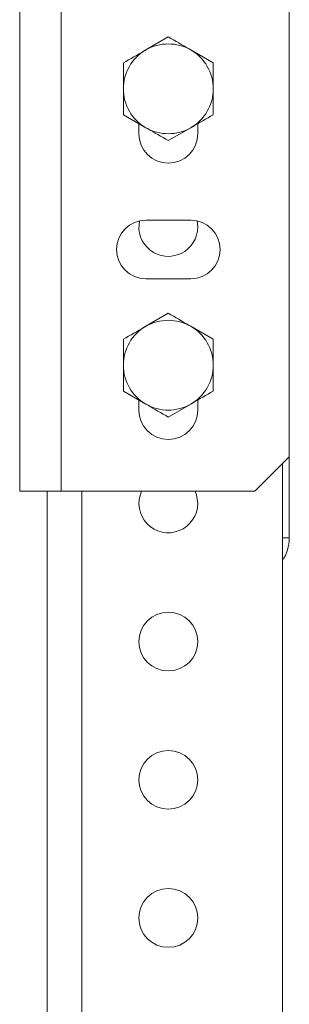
# Model space of a CAD drawing. Header units: millimetres. Extents: x 15 to 1486, y -3131 to -190.
# Tile 38 of 83: x 1404 to 1443, y -2325 to -2182. Entities that reach past the tile are written whole.
import ezdxf

# ---------------------------------------------------------------- set-up
doc = ezdxf.new("R2010")
doc.units = ezdxf.units.MM

msp = doc.modelspace()

# ---------------------------------------------------------------- linework, layer by layer
at = {"color": 7, "linetype": 'Continuous', "lineweight": 15}
for p, q in [((1404.29, -2120.39), (1404.29, -2250.39)), ((1410.29, -2120.39), (1410.29, -2250.39)), ((1443.29, -2125.39), (1443.29, -2245.39)), ((1425.79, -2184.63), (1422.54, -2186.51)), ((1432.29, -2188.38), (1429.04, -2186.51)), ((1419.29, -2195.89), (1422.54, -2197.77)), ((1421.54, -2198.64), (1421.54, -2197.19)), ((1430.04, -2197.19), (1430.04, -2198.64)), ((1425.79, -2199.64), (1429.04, -2197.77)), ((1422.54, -2211.14), (1429.04, -2211.14)), ((1430.04, -2212.14), (1429.95, -2211.23)), ((1429.04, -2219.64), (1422.54, -2219.64)), ((1425.79, -2224.63), (1422.54, -2226.51)), ((1432.29, -2228.38), (1429.04, -2226.51)), ((1419.29, -2235.89), (1422.54, -2237.77)), ((1421.54, -2238.64), (1421.54, -2237.19)), ((1430.04, -2237.19), (1430.04, -2238.64)), ((1425.79, -2239.64), (1429.04, -2237.77)), ((1438.29, -2250.39), (1443.29, -2245.39)), ((1443.29, -2245.39), (1443.29, -2257.14)), ((1442.29, -2246.39), (1442.29, -2582.14)), ((1404.29, -2250.39), (1410.29, -2250.39)), ((1408.29, -2250.39), (1408.29, -2551.15)), ((1410.29, -2250.39), (1438.29, -2250.39))]:
    msp.add_line(p, q, dxfattribs=at)
at = {"color": 8, "linetype": 'Continuous', "lineweight": 15}
for p, q in [((1413.29, -2250.39), (1413.29, -2582.14)), ((1442.29, -2257.14), (1443.29, -2257.14))]:
    msp.add_line(p, q, dxfattribs=at)
at = {"color": 7, "linetype": 'Continuous', "lineweight": 15, "flags": 128}
msp.add_lwpolyline([(1430.04, -2252.14), (1429.85, -2250.88), (1429.67, -2250.39)], dxfattribs=at)
at = {"color": 7, "linetype": 'Continuous', "lineweight": 15}
for centre in [(1425.79, -2272.14), (1425.79, -2292.14), (1425.79, -2312.14)]:
    msp.add_circle(centre, 4.25, dxfattribs=at)
for centre, radius, start, end in [((1425.79, -2192.14), 6.5, 60, 120), ((1425.79, -2192.14), 6.5, 120, 180), ((1425.79, -2192.14), 6.5, 0, 60), ((1425.79, -2192.14), 6.5, 180, 240), ((1425.79, -2192.14), 6.5, 300, 0), ((1425.79, -2198.64), 4.25, 180, 0), ((1425.79, -2192.14), 6.5, 240, 300), ((1422.54, -2215.39), 4.25, 90, 270), ((1425.79, -2212.14), 4.25, 167.7333, 0), ((1429.04, -2215.39), 4.25, 270, 90), ((1425.79, -2232.14), 6.5, 60, 120), ((1425.79, -2232.14), 6.5, 120, 180), ((1425.79, -2232.14), 6.5, 0, 60), ((1425.79, -2232.14), 6.5, 180, 240), ((1425.79, -2232.14), 6.5, 300, 0), ((1425.79, -2238.64), 4.25, 180, 0), ((1425.79, -2232.14), 6.5, 240, 300), ((1425.79, -2252.14), 4.25, 155.6843, 0), ((1437.29, -2257.14), 6, 326.4427, 0)]:
    msp.add_arc(centre, radius, start, end, dxfattribs=at)
for points, knots in [([(1429.04, -2186.51), (1428.97, -2186.46), (1427.87, -2185.83), (1426.79, -2185.21), (1425.79, -2184.63)], [0, 0, 0, 0, 0.070215, 1, 1, 1, 1]), ([(1422.54, -2186.51), (1422.47, -2186.55), (1421.37, -2187.18), (1420.29, -2187.81), (1419.29, -2188.38)], [0, 0, 0, 0, 0.070215, 1, 1, 1, 1]), ([(1419.29, -2188.38), (1419.29, -2188.66), (1419.29, -2189.88), (1419.29, -2191.15), (1419.29, -2192.14)], [0, 0, 0, 0, 0.223713, 1, 1, 1, 1]), ([(1432.29, -2192.14), (1432.29, -2191.15), (1432.29, -2189.88), (1432.29, -2188.66), (1432.29, -2188.38)], [0, 0, 0, 0, 0.776287, 1, 1, 1, 1]), ([(1419.29, -2192.14), (1419.29, -2192.44), (1419.29, -2193.71), (1419.29, -2194.95), (1419.29, -2195.89)], [0, 0, 0, 0, 0.241851, 1, 1, 1, 1]), ([(1432.29, -2195.89), (1432.29, -2194.95), (1432.29, -2193.71), (1432.29, -2192.44), (1432.29, -2192.14)], [0, 0, 0, 0, 0.758149, 1, 1, 1, 1]), ([(1429.04, -2197.77), (1429.12, -2197.72), (1430.22, -2197.09), (1431.29, -2196.47), (1432.29, -2195.89)], [0, 0, 0, 0, 0.070215, 1, 1, 1, 1]), ([(1422.54, -2197.77), (1422.62, -2197.81), (1423.72, -2198.44), (1424.79, -2199.06), (1425.79, -2199.64)], [0, 0, 0, 0, 0.0702148, 1, 1, 1, 1]), ([(1429.04, -2226.51), (1428.97, -2226.46), (1427.87, -2225.83), (1426.79, -2225.21), (1425.79, -2224.63)], [0, 0, 0, 0, 0.070215, 1, 1, 1, 1]), ([(1422.54, -2226.51), (1422.47, -2226.55), (1421.37, -2227.18), (1420.29, -2227.81), (1419.29, -2228.38)], [0, 0, 0, 0, 0.070215, 1, 1, 1, 1]), ([(1419.29, -2228.38), (1419.29, -2228.66), (1419.29, -2229.88), (1419.29, -2231.15), (1419.29, -2232.14)], [0, 0, 0, 0, 0.223713, 1, 1, 1, 1]), ([(1432.29, -2232.14), (1432.29, -2231.15), (1432.29, -2229.88), (1432.29, -2228.66), (1432.29, -2228.38)], [0, 0, 0, 0, 0.776287, 1, 1, 1, 1]), ([(1419.29, -2232.14), (1419.29, -2232.44), (1419.29, -2233.71), (1419.29, -2234.95), (1419.29, -2235.89)], [0, 0, 0, 0, 0.241851, 1, 1, 1, 1]), ([(1432.29, -2235.89), (1432.29, -2234.95), (1432.29, -2233.71), (1432.29, -2232.44), (1432.29, -2232.14)], [0, 0, 0, 0, 0.758149, 1, 1, 1, 1]), ([(1429.04, -2237.77), (1429.12, -2237.72), (1430.22, -2237.09), (1431.29, -2236.47), (1432.29, -2235.89)], [0, 0, 0, 0, 0.070215, 1, 1, 1, 1]), ([(1422.54, -2237.77), (1422.62, -2237.81), (1423.72, -2238.44), (1424.79, -2239.06), (1425.79, -2239.64)], [0, 0, 0, 0, 0.0702148, 1, 1, 1, 1])]:
    msp.add_open_spline(points, degree=3, knots=knots, dxfattribs=at)

doc.saveas('drawing.dxf')
